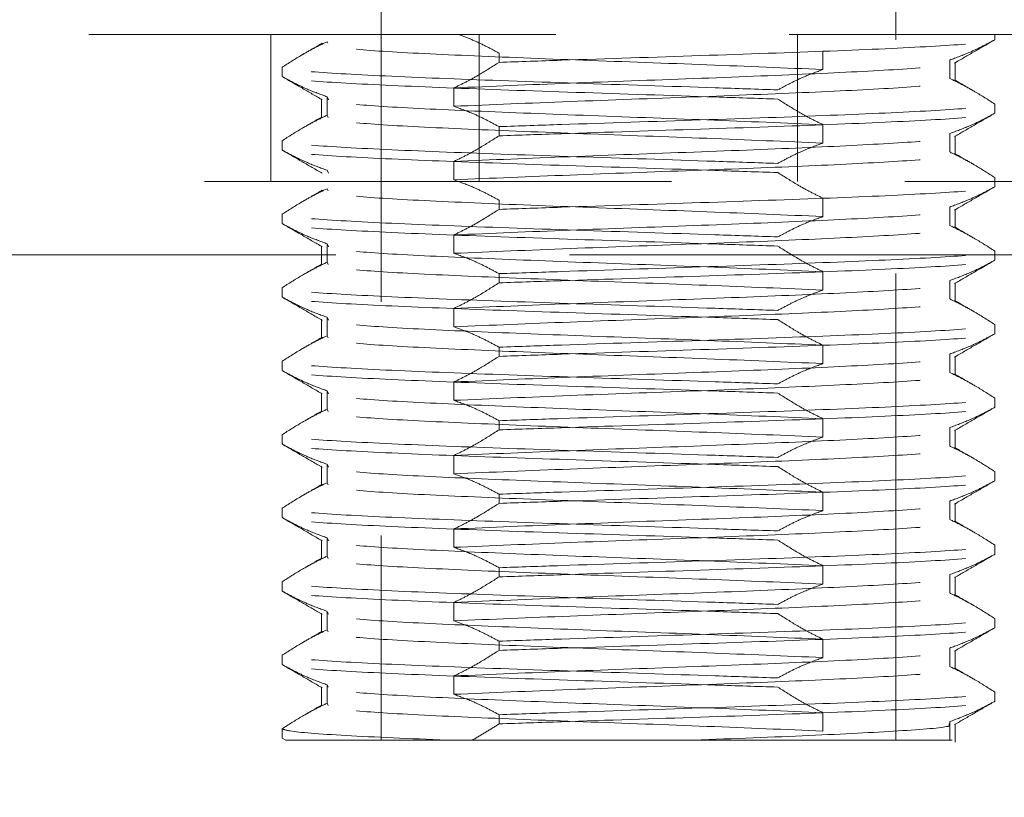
# Model space of a CAD drawing. Header units: millimetres. Extents: x 624 to 866, y 309 to 728.
# Tile 6 of 41: x 657.37 to 660.04, y 369.6 to 371.72. Entities that reach past the tile are written whole.
import ezdxf

# ---------------------------------------------------------------- set-up
doc = ezdxf.new("R2010")
doc.units = ezdxf.units.MM
doc.linetypes.add('HIDDEN', pattern=[1.905, 1.27, -0.635])

msp = doc.modelspace()

# ---------------------------------------------------------------- linework, layer by layer
at = {"color": 7, "linetype": 'HIDDEN', "lineweight": 18}
for p, q in [((659.7488, 369.7597), (659.7488, 373.6797)), ((657.6488, 373.5797), (657.6488, 371.6797)), ((658.3488, 372.2219), (658.3488, 369.7597)), ((655.6488, 371.6797), (662.4488, 371.6797)), ((658.0489, 371.2797), (658.0489, 371.6797)), ((658.6157, 371.2797), (658.6157, 371.6797)), ((659.482, 371.2797), (659.482, 371.6797)), ((660.0183, 371.6654), (660.0183, 371.6797)), ((658.2037, 371.6561), (658.2021, 371.6601)), ((658.6696, 371.6289), (658.6696, 371.6039)), ((659.5509, 371.5843), (659.5509, 371.6343)), ((659.8955, 371.6101), (659.8955, 371.5601)), ((659.9106, 371.554), (659.9106, 371.604)), ((658.0794, 371.5654), (658.0794, 371.5904)), ((658.5468, 371.4843), (658.5468, 371.5343)), ((658.1871, 371.504), (658.1871, 371.454)), ((658.2021, 371.5101), (658.2021, 371.4601)), ((658.2054, 371.5021), (658.2021, 371.5101)), ((660.0183, 371.4654), (660.0183, 371.4904)), ((658.2046, 371.4541), (658.2021, 371.4601)), ((658.6696, 371.4289), (658.6696, 371.4039)), ((659.5509, 371.3843), (659.5509, 371.4343)), ((658.0794, 371.3654), (658.0794, 371.3904)), ((659.8955, 371.4101), (659.8955, 371.3601)), ((659.9106, 371.354), (659.9106, 371.404)), ((658.5468, 371.2843), (658.5468, 371.3343)), ((658.2054, 371.3021), (658.2021, 371.3101)), ((662.9488, 371.2797), (655.1488, 371.2797)), ((660.0183, 371.2654), (660.0183, 371.2904)), ((658.2046, 371.2541), (658.2021, 371.2601)), ((658.6696, 371.2289), (658.6696, 371.2039)), ((659.5509, 371.1843), (659.5509, 371.2343)), ((659.8955, 371.2101), (659.8955, 371.1601)), ((659.9106, 371.154), (659.9106, 371.204)), ((658.0794, 371.1654), (658.0794, 371.1904)), ((658.5468, 371.0843), (658.5468, 371.1343)), ((658.1871, 371.104), (658.1871, 371.054)), ((658.2021, 371.1101), (658.2021, 371.0601)), ((658.2054, 371.1021), (658.2021, 371.1101)), ((660.0183, 371.0654), (660.0183, 371.0904)), ((655.0511, 371.0797), (663.0466, 371.0797)), ((658.2046, 371.0541), (658.2021, 371.0601)), ((658.6696, 371.0289), (658.6696, 371.0039)), ((659.5509, 370.9843), (659.5509, 371.0343)), ((659.8955, 371.0101), (659.8955, 370.9601)), ((658.0794, 370.9654), (658.0794, 370.9904)), ((659.9106, 370.954), (659.9106, 371.004)), ((658.5468, 370.8843), (658.5468, 370.9343)), ((658.1871, 370.904), (658.1871, 370.854)), ((658.2021, 370.9101), (658.2021, 370.8601)), ((658.2054, 370.9021), (658.2021, 370.9101)), ((660.0183, 370.8654), (660.0183, 370.8904)), ((658.2046, 370.8541), (658.2021, 370.8601)), ((658.6696, 370.8289), (658.6696, 370.8039)), ((659.5509, 370.7843), (659.5509, 370.8343)), ((659.8955, 370.8101), (659.8955, 370.7601)), ((659.9106, 370.754), (659.9106, 370.804)), ((658.0794, 370.7654), (658.0794, 370.7904)), ((658.5468, 370.6843), (658.5468, 370.7343)), ((658.1871, 370.704), (658.1871, 370.654)), ((658.2021, 370.7101), (658.2021, 370.6601)), ((658.2054, 370.7021), (658.2021, 370.7101)), ((660.0183, 370.6654), (660.0183, 370.6904)), ((658.2046, 370.6541), (658.2021, 370.6601)), ((659.5509, 370.5843), (659.5509, 370.6343)), ((658.6696, 370.6289), (658.6696, 370.6039)), ((659.8955, 370.6101), (659.8955, 370.5601)), ((658.0794, 370.5654), (658.0794, 370.5904)), ((659.9106, 370.554), (659.9106, 370.604)), ((658.5468, 370.4843), (658.5468, 370.5343)), ((658.1871, 370.504), (658.1871, 370.454)), ((658.2021, 370.5101), (658.2021, 370.4601)), ((658.2054, 370.5021), (658.2021, 370.5101)), ((660.0183, 370.4654), (660.0183, 370.4904)), ((658.2046, 370.4541), (658.2021, 370.4601)), ((658.6696, 370.4289), (658.6696, 370.4039)), ((659.5509, 370.3843), (659.5509, 370.4343)), ((659.8955, 370.4101), (659.8955, 370.3601)), ((659.9106, 370.354), (659.9106, 370.404)), ((658.0794, 370.3654), (658.0794, 370.3904)), ((658.5468, 370.2843), (658.5468, 370.3343)), ((658.1871, 370.304), (658.1871, 370.254)), ((658.2021, 370.3101), (658.2021, 370.2601)), ((658.2054, 370.3021), (658.2021, 370.3101)), ((660.0183, 370.2654), (660.0183, 370.2904)), ((658.2046, 370.2541), (658.2021, 370.2601)), ((659.5509, 370.1843), (659.5509, 370.2343)), ((658.6696, 370.2289), (658.6696, 370.2039)), ((659.8955, 370.2101), (659.8955, 370.1601)), ((658.0794, 370.1654), (658.0794, 370.1904)), ((659.9106, 370.154), (659.9106, 370.204)), ((658.5468, 370.0843), (658.5468, 370.1343)), ((658.1871, 370.104), (658.1871, 370.054)), ((658.2021, 370.1101), (658.2021, 370.0601)), ((658.2054, 370.1021), (658.2021, 370.1101)), ((660.0183, 370.0654), (660.0183, 370.0904)), ((658.2046, 370.0541), (658.2021, 370.0601)), ((658.6696, 370.0289), (658.6696, 370.0039)), ((659.5509, 369.9843), (659.5509, 370.0343)), ((659.8955, 370.0101), (659.8955, 369.9601)), ((659.9106, 369.954), (659.9106, 370.004)), ((658.0794, 369.9654), (658.0794, 369.9904)), ((658.5468, 369.8843), (658.5468, 369.9343)), ((658.1871, 369.904), (658.1871, 369.854)), ((658.2021, 369.9101), (658.2021, 369.8601)), ((658.2046, 369.9041), (658.2021, 369.9101)), ((660.0183, 369.8654), (660.0183, 369.8904)), ((658.2046, 369.8541), (658.2021, 369.8601)), ((659.5509, 369.7843), (659.5509, 369.8343)), ((658.6696, 369.8289), (658.6696, 369.8039)), ((659.8955, 369.8101), (659.8955, 369.7601)), ((659.9106, 369.754), (659.9106, 369.804)), ((658.0794, 369.7654), (658.0794, 369.7904)), ((658.0794, 369.7654), (658.0898, 369.7597)), ((658.0898, 369.7597), (658.5966, 369.7597)), ((658.1017, 369.7597), (658.0898, 369.7597)), ((659.8974, 369.7597), (659.8964, 369.7597))]:
    msp.add_line(p, q, dxfattribs=at)
msp.add_arc((659.0488, 340.2896), 34.6, 91.82185, 244.11542, dxfattribs=at)
for points, knots in [([(658.6696, 371.6289), (658.6581, 371.6351), (658.6343, 371.648), (658.5979, 371.6652), (658.5727, 371.6748), (658.5601, 371.6797)], [0, 0, 0, 0, 0.316463, 0.658022, 1, 1, 1, 1]), ([(658.2021, 371.6601), (658.1906, 371.6545), (658.1676, 371.6433), (658.1265, 371.6205), (658.0973, 371.6019), (658.0794, 371.5904)], [0, 0, 0, 0, 0.278221, 0.556433, 1, 1, 1, 1]), ([(658.1888, 371.656), (658.1707, 371.6456), (658.1525, 371.635), (658.1343, 371.6245), (658.1342, 371.6244)], [0, 0, 0, 0, 0.993128, 1, 1, 1, 1]), ([(658.6696, 371.6039), (658.7257, 371.6058), (658.9007, 371.6118), (659.223, 371.6222), (659.5844, 371.6347), (659.8634, 371.6472), (659.9965, 371.6576), (660.013, 371.6635), (660.0183, 371.6654)], [0, 0, 0, 0, 0.095434, 0.297717, 0.5, 0.702283, 0.904566, 1, 1, 1, 1]), ([(660.0183, 371.6654), (660.0069, 371.6593), (659.984, 371.6469), (659.9432, 371.6275), (659.9135, 371.6167), (659.8955, 371.6101)], [0, 0, 0, 0, 0.282643, 0.565293, 1, 1, 1, 1]), ([(659.9088, 371.6019), (659.9268, 371.6124), (659.963, 371.6333), (659.9991, 371.6542), (660.0172, 371.6646)], [0, 0, 0, 0, 0.4999641, 1, 1, 1, 1]), ([(659.5509, 371.5843), (659.4485, 371.5886), (659.2466, 371.5971), (658.8932, 371.6097), (658.575, 371.6222), (658.3182, 371.6347), (658.2443, 371.643), (658.2074, 371.6472)], [0, 0, 0, 0, 0.204733, 0.403549, 0.602366, 0.801183, 1, 1, 1, 1]), ([(658.5468, 371.5343), (658.6492, 371.5386), (658.8512, 371.5471), (659.2037, 371.5597), (659.5253, 371.5722), (659.7695, 371.5847), (659.904, 371.5953), (659.896, 371.6018), (659.8931, 371.6041)], [0, 0, 0, 0, 0.184472, 0.363613, 0.542755, 0.721896, 0.901038, 1, 1, 1, 1]), ([(658.5468, 371.5343), (658.5583, 371.5399), (658.5814, 371.551), (658.6224, 371.5739), (658.6516, 371.5925), (658.6696, 371.6039)], [0, 0, 0, 0, 0.278221, 0.556433, 1, 1, 1, 1]), ([(659.4281, 371.5289), (659.372, 371.5308), (659.1969, 371.5368), (658.8747, 371.5472), (658.5133, 371.5597), (658.2342, 371.5722), (658.1011, 371.5826), (658.0846, 371.5885), (658.0794, 371.5904)], [0, 0, 0, 0, 0.095434, 0.297717, 0.5, 0.702283, 0.904566, 1, 1, 1, 1]), ([(659.4281, 371.5289), (659.4395, 371.5351), (659.4624, 371.5475), (659.5033, 371.5669), (659.5329, 371.5777), (659.5509, 371.5843)], [0, 0, 0, 0, 0.282643, 0.565293, 1, 1, 1, 1]), ([(658.0794, 371.5654), (658.0908, 371.5593), (658.1137, 371.5469), (658.1545, 371.5275), (658.1842, 371.5167), (658.2021, 371.5101)], [0, 0, 0, 0, 0.282643, 0.565293, 1, 1, 1, 1]), ([(659.4281, 371.5039), (659.372, 371.5058), (659.1969, 371.5118), (658.8747, 371.5222), (658.5133, 371.5347), (658.2342, 371.5472), (658.1011, 371.5576), (658.0846, 371.5635), (658.0794, 371.5654)], [0, 0, 0, 0, 0.095434, 0.297717, 0.5, 0.702283, 0.904566, 1, 1, 1, 1]), ([(658.0805, 371.5646), (658.0985, 371.5542), (658.1347, 371.5333), (658.1708, 371.5124), (658.1889, 371.5019)], [0, 0, 0, 0, 0.500036, 1, 1, 1, 1]), ([(658.5468, 371.4843), (658.6492, 371.4886), (658.8512, 371.4971), (659.2038, 371.5097), (659.5251, 371.5222), (659.7705, 371.5347), (659.9091, 371.546), (659.8984, 371.5531), (659.8939, 371.5561)], [0, 0, 0, 0, 0.179296, 0.353411, 0.527526, 0.701641, 0.875756, 1, 1, 1, 1]), ([(659.8955, 371.5601), (659.9071, 371.5545), (659.9301, 371.5433), (659.9711, 371.5205), (660.0003, 371.5019), (660.0183, 371.4904)], [0, 0, 0, 0, 0.278221, 0.556433, 1, 1, 1, 1]), ([(659.9635, 371.5244), (659.9634, 371.5245), (659.9452, 371.535), (659.927, 371.5456), (659.9089, 371.556)], [0, 0, 0, 0, 0.006872, 1, 1, 1, 1]), ([(659.5509, 371.4343), (659.4485, 371.4386), (659.2466, 371.4471), (658.8932, 371.4597), (658.575, 371.4722), (658.3182, 371.4847), (658.2443, 371.493), (658.2074, 371.4972)], [0, 0, 0, 0, 0.204733, 0.403549, 0.602366, 0.801183, 1, 1, 1, 1]), ([(659.5509, 371.4343), (659.5394, 371.4399), (659.5163, 371.451), (659.4753, 371.4739), (659.4461, 371.4925), (659.4281, 371.5039)], [0, 0, 0, 0, 0.278221, 0.556433, 1, 1, 1, 1]), ([(658.6696, 371.4289), (658.6581, 371.4351), (658.6352, 371.4475), (658.5944, 371.4669), (658.5648, 371.4777), (658.5468, 371.4843)], [0, 0, 0, 0, 0.282643, 0.565293, 1, 1, 1, 1]), ([(658.6696, 371.4289), (658.7257, 371.4308), (658.9007, 371.4368), (659.223, 371.4472), (659.5844, 371.4597), (659.8634, 371.4722), (659.9965, 371.4826), (660.013, 371.4885), (660.0183, 371.4904)], [0, 0, 0, 0, 0.095434, 0.297717, 0.5, 0.702283, 0.904566, 1, 1, 1, 1]), ([(658.6696, 371.4039), (658.7257, 371.4058), (658.9007, 371.4118), (659.223, 371.4222), (659.5844, 371.4347), (659.8634, 371.4472), (659.9965, 371.4576), (660.013, 371.4635), (660.0183, 371.4654)], [0, 0, 0, 0, 0.095434, 0.297717, 0.5, 0.702283, 0.904566, 1, 1, 1, 1]), ([(660.0183, 371.4654), (660.0069, 371.4593), (659.984, 371.4469), (659.9432, 371.4275), (659.9135, 371.4167), (659.8955, 371.4101)], [0, 0, 0, 0, 0.282643, 0.565293, 1, 1, 1, 1]), ([(659.9088, 371.4019), (659.9268, 371.4124), (659.963, 371.4333), (659.9991, 371.4542), (660.0172, 371.4646)], [0, 0, 0, 0, 0.499964, 1, 1, 1, 1]), ([(658.2021, 371.4601), (658.1906, 371.4545), (658.1676, 371.4433), (658.1265, 371.4205), (658.0973, 371.4019), (658.0794, 371.3904)], [0, 0, 0, 0, 0.278221, 0.556433, 1, 1, 1, 1]), ([(658.1888, 371.456), (658.1707, 371.4456), (658.1525, 371.435), (658.1343, 371.4245), (658.1342, 371.4244)], [0, 0, 0, 0, 0.993128, 1, 1, 1, 1]), ([(659.5509, 371.3843), (659.4485, 371.3886), (659.2466, 371.3971), (658.8932, 371.4097), (658.575, 371.4222), (658.3182, 371.4347), (658.2443, 371.443), (658.2074, 371.4472)], [0, 0, 0, 0, 0.204733, 0.403549, 0.602366, 0.801183, 1, 1, 1, 1]), ([(659.4281, 371.3289), (659.372, 371.3308), (659.1969, 371.3368), (658.8747, 371.3472), (658.5133, 371.3597), (658.2342, 371.3722), (658.1011, 371.3826), (658.0846, 371.3885), (658.0794, 371.3904)], [0, 0, 0, 0, 0.095434, 0.297717, 0.5, 0.702283, 0.904566, 1, 1, 1, 1]), ([(658.5468, 371.3343), (658.6492, 371.3386), (658.8512, 371.3471), (659.2037, 371.3597), (659.5253, 371.3722), (659.7695, 371.3847), (659.904, 371.3953), (659.896, 371.4018), (659.8931, 371.4041)], [0, 0, 0, 0, 0.184472, 0.363613, 0.542755, 0.721896, 0.901038, 1, 1, 1, 1]), ([(658.5468, 371.3343), (658.5583, 371.3399), (658.5814, 371.351), (658.6224, 371.3739), (658.6516, 371.3925), (658.6696, 371.4039)], [0, 0, 0, 0, 0.278221, 0.556433, 1, 1, 1, 1]), ([(659.4281, 371.3289), (659.4395, 371.3351), (659.4624, 371.3475), (659.5033, 371.3669), (659.5329, 371.3777), (659.5509, 371.3843)], [0, 0, 0, 0, 0.2826427, 0.5652926, 1, 1, 1, 1]), ([(658.0794, 371.3654), (658.0908, 371.3593), (658.1137, 371.3469), (658.1545, 371.3275), (658.1842, 371.3167), (658.2021, 371.3101)], [0, 0, 0, 0, 0.282643, 0.565293, 1, 1, 1, 1]), ([(659.4281, 371.3039), (659.372, 371.3058), (659.1969, 371.3118), (658.8747, 371.3222), (658.5133, 371.3347), (658.2342, 371.3472), (658.1011, 371.3576), (658.0846, 371.3635), (658.0794, 371.3654)], [0, 0, 0, 0, 0.095434, 0.297717, 0.5, 0.702283, 0.904566, 1, 1, 1, 1]), ([(658.0805, 371.3646), (658.0985, 371.3542), (658.1347, 371.3333), (658.1708, 371.3124), (658.1889, 371.3019)], [0, 0, 0, 0, 0.500036, 1, 1, 1, 1]), ([(659.8955, 371.3601), (659.9071, 371.3545), (659.9301, 371.3433), (659.9711, 371.3205), (660.0003, 371.3019), (660.0183, 371.2904)], [0, 0, 0, 0, 0.278221, 0.556433, 1, 1, 1, 1]), ([(658.5468, 371.2843), (658.6492, 371.2886), (658.8512, 371.2971), (659.2038, 371.3097), (659.5251, 371.3222), (659.7705, 371.3347), (659.9091, 371.346), (659.8984, 371.3531), (659.8939, 371.3561)], [0, 0, 0, 0, 0.179296, 0.353411, 0.527526, 0.701641, 0.875756, 1, 1, 1, 1]), ([(659.9635, 371.3244), (659.9634, 371.3245), (659.9452, 371.335), (659.927, 371.3456), (659.9089, 371.356)], [0, 0, 0, 0, 0.006872, 1, 1, 1, 1]), ([(659.5509, 371.2343), (659.5394, 371.2399), (659.5163, 371.251), (659.4753, 371.2739), (659.4461, 371.2925), (659.4281, 371.3039)], [0, 0, 0, 0, 0.278221, 0.556433, 1, 1, 1, 1]), ([(658.6696, 371.2289), (658.6581, 371.2351), (658.6352, 371.2475), (658.5944, 371.2669), (658.5648, 371.2777), (658.5468, 371.2843)], [0, 0, 0, 0, 0.282643, 0.565293, 1, 1, 1, 1]), ([(658.2021, 371.2601), (658.1906, 371.2545), (658.1676, 371.2433), (658.1265, 371.2205), (658.0973, 371.2019), (658.0794, 371.1904)], [0, 0, 0, 0, 0.278221, 0.556433, 1, 1, 1, 1]), ([(658.1888, 371.256), (658.1707, 371.2456), (658.1525, 371.235), (658.1343, 371.2245), (658.1342, 371.2244)], [0, 0, 0, 0, 0.993128, 1, 1, 1, 1]), ([(658.6696, 371.2039), (658.7257, 371.2058), (658.9007, 371.2118), (659.223, 371.2222), (659.5844, 371.2347), (659.8634, 371.2472), (659.9965, 371.2576), (660.013, 371.2635), (660.0183, 371.2654)], [0, 0, 0, 0, 0.095434, 0.297717, 0.5, 0.702283, 0.904566, 1, 1, 1, 1]), ([(660.0183, 371.2654), (660.0069, 371.2593), (659.984, 371.2469), (659.9432, 371.2275), (659.9135, 371.2167), (659.8955, 371.2101)], [0, 0, 0, 0, 0.282643, 0.565293, 1, 1, 1, 1]), ([(659.9088, 371.2019), (659.9268, 371.2124), (659.963, 371.2333), (659.9991, 371.2542), (660.0172, 371.2646)], [0, 0, 0, 0, 0.499964, 1, 1, 1, 1]), ([(659.5509, 371.1843), (659.4485, 371.1886), (659.2466, 371.1971), (658.8932, 371.2097), (658.575, 371.2222), (658.3182, 371.2347), (658.2443, 371.243), (658.2074, 371.2472)], [0, 0, 0, 0, 0.204733, 0.403549, 0.602366, 0.801183, 1, 1, 1, 1]), ([(658.5468, 371.1343), (658.6492, 371.1386), (658.8512, 371.1471), (659.2037, 371.1597), (659.5253, 371.1722), (659.7695, 371.1847), (659.904, 371.1953), (659.896, 371.2018), (659.8931, 371.2041)], [0, 0, 0, 0, 0.184472, 0.363613, 0.542755, 0.721896, 0.901038, 1, 1, 1, 1]), ([(658.5468, 371.1343), (658.5583, 371.1399), (658.5814, 371.151), (658.6224, 371.1739), (658.6516, 371.1925), (658.6696, 371.2039)], [0, 0, 0, 0, 0.278221, 0.556433, 1, 1, 1, 1]), ([(659.4281, 371.1289), (659.372, 371.1308), (659.1969, 371.1368), (658.8747, 371.1472), (658.5133, 371.1597), (658.2342, 371.1722), (658.1011, 371.1826), (658.0846, 371.1885), (658.0794, 371.1904)], [0, 0, 0, 0, 0.095434, 0.297717, 0.5, 0.702283, 0.904566, 1, 1, 1, 1]), ([(659.4281, 371.1289), (659.4395, 371.1351), (659.4624, 371.1475), (659.5033, 371.1669), (659.5329, 371.1777), (659.5509, 371.1843)], [0, 0, 0, 0, 0.2826427, 0.5652926, 1, 1, 1, 1]), ([(658.0794, 371.1654), (658.0908, 371.1593), (658.1137, 371.1469), (658.1545, 371.1275), (658.1842, 371.1167), (658.2021, 371.1101)], [0, 0, 0, 0, 0.282643, 0.565293, 1, 1, 1, 1]), ([(659.4281, 371.1039), (659.372, 371.1058), (659.1969, 371.1118), (658.8747, 371.1222), (658.5133, 371.1347), (658.2342, 371.1472), (658.1011, 371.1576), (658.0846, 371.1635), (658.0794, 371.1654)], [0, 0, 0, 0, 0.095434, 0.297717, 0.5, 0.702283, 0.904566, 1, 1, 1, 1]), ([(658.0805, 371.1646), (658.0985, 371.1542), (658.1347, 371.1333), (658.1708, 371.1124), (658.1889, 371.1019)], [0, 0, 0, 0, 0.500036, 1, 1, 1, 1]), ([(658.5468, 371.0843), (658.6492, 371.0886), (658.8512, 371.0971), (659.2038, 371.1097), (659.5251, 371.1222), (659.7705, 371.1347), (659.9091, 371.146), (659.8984, 371.1531), (659.8939, 371.1561)], [0, 0, 0, 0, 0.179296, 0.353411, 0.527526, 0.701641, 0.875756, 1, 1, 1, 1]), ([(659.8955, 371.1601), (659.9071, 371.1545), (659.9301, 371.1433), (659.9711, 371.1205), (660.0003, 371.1019), (660.0183, 371.0904)], [0, 0, 0, 0, 0.278221, 0.556433, 1, 1, 1, 1]), ([(659.9635, 371.1244), (659.9634, 371.1245), (659.9452, 371.135), (659.927, 371.1456), (659.9089, 371.156)], [0, 0, 0, 0, 0.006872, 1, 1, 1, 1]), ([(659.5509, 371.0343), (659.4485, 371.0386), (659.2466, 371.0471), (658.8932, 371.0597), (658.575, 371.0722), (658.3182, 371.0847), (658.2443, 371.093), (658.2074, 371.0972)], [0, 0, 0, 0, 0.204733, 0.403549, 0.602366, 0.801183, 1, 1, 1, 1]), ([(658.6696, 371.0289), (658.7257, 371.0308), (658.9007, 371.0368), (659.223, 371.0472), (659.5844, 371.0597), (659.8634, 371.0722), (659.9965, 371.0826), (660.013, 371.0885), (660.0183, 371.0904)], [0, 0, 0, 0, 0.095434, 0.297717, 0.5, 0.702283, 0.904566, 1, 1, 1, 1]), ([(659.5509, 371.0343), (659.5394, 371.0399), (659.5163, 371.051), (659.4753, 371.0739), (659.4461, 371.0925), (659.4281, 371.1039)], [0, 0, 0, 0, 0.2782208, 0.5564334, 1, 1, 1, 1]), ([(658.6696, 371.0289), (658.6581, 371.0351), (658.6352, 371.0475), (658.5944, 371.0669), (658.5648, 371.0777), (658.5468, 371.0843)], [0, 0, 0, 0, 0.282643, 0.565293, 1, 1, 1, 1]), ([(658.6696, 371.0039), (658.7257, 371.0058), (658.9007, 371.0118), (659.223, 371.0222), (659.5844, 371.0347), (659.8634, 371.0472), (659.9965, 371.0576), (660.013, 371.0635), (660.0183, 371.0654)], [0, 0, 0, 0, 0.095434, 0.297717, 0.5, 0.702283, 0.904566, 1, 1, 1, 1]), ([(660.0183, 371.0654), (660.0069, 371.0593), (659.984, 371.0469), (659.9432, 371.0275), (659.9135, 371.0167), (659.8955, 371.0101)], [0, 0, 0, 0, 0.282643, 0.565293, 1, 1, 1, 1]), ([(659.9088, 371.0019), (659.9268, 371.0124), (659.963, 371.0333), (659.9991, 371.0542), (660.0172, 371.0646)], [0, 0, 0, 0, 0.499964, 1, 1, 1, 1]), ([(658.2021, 371.0601), (658.1906, 371.0545), (658.1676, 371.0433), (658.1265, 371.0205), (658.0973, 371.0019), (658.0794, 370.9904)], [0, 0, 0, 0, 0.278221, 0.556433, 1, 1, 1, 1]), ([(658.1888, 371.056), (658.1707, 371.0456), (658.1525, 371.035), (658.1343, 371.0245), (658.1342, 371.0244)], [0, 0, 0, 0, 0.993128, 1, 1, 1, 1]), ([(659.5509, 370.9843), (659.4485, 370.9886), (659.2466, 370.9971), (658.8932, 371.0097), (658.575, 371.0222), (658.3182, 371.0347), (658.2443, 371.043), (658.2074, 371.0472)], [0, 0, 0, 0, 0.204733, 0.403549, 0.602366, 0.801183, 1, 1, 1, 1]), ([(659.4281, 370.9289), (659.372, 370.9308), (659.1969, 370.9368), (658.8747, 370.9472), (658.5133, 370.9597), (658.2342, 370.9722), (658.1011, 370.9826), (658.0846, 370.9885), (658.0794, 370.9904)], [0, 0, 0, 0, 0.095434, 0.297717, 0.5, 0.702283, 0.904566, 1, 1, 1, 1]), ([(658.5468, 370.9343), (658.6492, 370.9386), (658.8512, 370.9471), (659.2037, 370.9597), (659.5253, 370.9722), (659.7695, 370.9847), (659.904, 370.9953), (659.896, 371.0018), (659.8931, 371.0041)], [0, 0, 0, 0, 0.184472, 0.363613, 0.542755, 0.721896, 0.901038, 1, 1, 1, 1]), ([(658.5468, 370.9343), (658.5583, 370.9399), (658.5814, 370.951), (658.6224, 370.9739), (658.6516, 370.9925), (658.6696, 371.0039)], [0, 0, 0, 0, 0.278221, 0.556433, 1, 1, 1, 1]), ([(659.4281, 370.9289), (659.4395, 370.9351), (659.4624, 370.9475), (659.5033, 370.9669), (659.5329, 370.9777), (659.5509, 370.9843)], [0, 0, 0, 0, 0.282643, 0.565293, 1, 1, 1, 1]), ([(658.0794, 370.9654), (658.0908, 370.9593), (658.1137, 370.9469), (658.1545, 370.9275), (658.1842, 370.9167), (658.2021, 370.9101)], [0, 0, 0, 0, 0.282643, 0.565293, 1, 1, 1, 1]), ([(659.4281, 370.9039), (659.372, 370.9058), (659.1969, 370.9118), (658.8747, 370.9222), (658.5133, 370.9347), (658.2342, 370.9472), (658.1011, 370.9576), (658.0846, 370.9635), (658.0794, 370.9654)], [0, 0, 0, 0, 0.095434, 0.297717, 0.5, 0.702283, 0.904566, 1, 1, 1, 1]), ([(658.0805, 370.9646), (658.0985, 370.9542), (658.1347, 370.9333), (658.1708, 370.9124), (658.1889, 370.9019)], [0, 0, 0, 0, 0.500036, 1, 1, 1, 1]), ([(658.5468, 370.8843), (658.6492, 370.8886), (658.8512, 370.8971), (659.2038, 370.9097), (659.5251, 370.9222), (659.7705, 370.9347), (659.9091, 370.946), (659.8984, 370.9531), (659.8939, 370.9561)], [0, 0, 0, 0, 0.179296, 0.353411, 0.527526, 0.701641, 0.875756, 1, 1, 1, 1]), ([(659.8955, 370.9601), (659.9071, 370.9545), (659.9301, 370.9433), (659.9711, 370.9205), (660.0003, 370.9019), (660.0183, 370.8904)], [0, 0, 0, 0, 0.278221, 0.556433, 1, 1, 1, 1]), ([(659.9635, 370.9244), (659.9634, 370.9245), (659.9452, 370.935), (659.927, 370.9456), (659.9089, 370.956)], [0, 0, 0, 0, 0.006872, 1, 1, 1, 1]), ([(659.5509, 370.8343), (659.5394, 370.8399), (659.5163, 370.851), (659.4753, 370.8739), (659.4461, 370.8925), (659.4281, 370.9039)], [0, 0, 0, 0, 0.278221, 0.556433, 1, 1, 1, 1]), ([(659.5509, 370.8343), (659.4485, 370.8386), (659.2466, 370.8471), (658.8932, 370.8597), (658.575, 370.8722), (658.3182, 370.8847), (658.2443, 370.893), (658.2074, 370.8972)], [0, 0, 0, 0, 0.204733, 0.403549, 0.602366, 0.801183, 1, 1, 1, 1]), ([(658.6696, 370.8289), (658.6581, 370.8351), (658.6352, 370.8475), (658.5944, 370.8669), (658.5648, 370.8777), (658.5468, 370.8843)], [0, 0, 0, 0, 0.282643, 0.565293, 1, 1, 1, 1]), ([(658.6696, 370.8289), (658.7257, 370.8308), (658.9007, 370.8368), (659.223, 370.8472), (659.5844, 370.8597), (659.8634, 370.8722), (659.9965, 370.8826), (660.013, 370.8885), (660.0183, 370.8904)], [0, 0, 0, 0, 0.095434, 0.297717, 0.5, 0.702283, 0.904566, 1, 1, 1, 1]), ([(658.2021, 370.8601), (658.1906, 370.8545), (658.1676, 370.8433), (658.1265, 370.8205), (658.0973, 370.8019), (658.0794, 370.7904)], [0, 0, 0, 0, 0.278221, 0.556433, 1, 1, 1, 1]), ([(658.1888, 370.856), (658.1707, 370.8456), (658.1525, 370.835), (658.1343, 370.8245), (658.1342, 370.8244)], [0, 0, 0, 0, 0.993128, 1, 1, 1, 1]), ([(658.6696, 370.8039), (658.7257, 370.8058), (658.9007, 370.8118), (659.223, 370.8222), (659.5844, 370.8347), (659.8634, 370.8472), (659.9965, 370.8576), (660.013, 370.8635), (660.0183, 370.8654)], [0, 0, 0, 0, 0.095434, 0.297717, 0.5, 0.702283, 0.904566, 1, 1, 1, 1]), ([(660.0183, 370.8654), (660.0069, 370.8593), (659.984, 370.8469), (659.9432, 370.8275), (659.9135, 370.8167), (659.8955, 370.8101)], [0, 0, 0, 0, 0.282643, 0.565293, 1, 1, 1, 1]), ([(659.9088, 370.8019), (659.9268, 370.8124), (659.963, 370.8333), (659.9991, 370.8542), (660.0172, 370.8646)], [0, 0, 0, 0, 0.499964, 1, 1, 1, 1]), ([(659.5509, 370.7843), (659.4485, 370.7886), (659.2466, 370.7971), (658.8932, 370.8097), (658.575, 370.8222), (658.3182, 370.8347), (658.2443, 370.843), (658.2074, 370.8472)], [0, 0, 0, 0, 0.204733, 0.403549, 0.602366, 0.801183, 1, 1, 1, 1]), ([(658.5468, 370.7343), (658.6492, 370.7386), (658.8512, 370.7471), (659.2037, 370.7597), (659.5253, 370.7722), (659.7695, 370.7847), (659.904, 370.7953), (659.896, 370.8018), (659.8931, 370.8041)], [0, 0, 0, 0, 0.1844717, 0.3636132, 0.5427547, 0.7218962, 0.9010376, 1, 1, 1, 1]), ([(658.5468, 370.7343), (658.5583, 370.7399), (658.5814, 370.751), (658.6224, 370.7739), (658.6516, 370.7925), (658.6696, 370.8039)], [0, 0, 0, 0, 0.278221, 0.556433, 1, 1, 1, 1]), ([(659.4281, 370.7289), (659.372, 370.7308), (659.1969, 370.7368), (658.8747, 370.7472), (658.5133, 370.7597), (658.2342, 370.7722), (658.1011, 370.7826), (658.0846, 370.7885), (658.0794, 370.7904)], [0, 0, 0, 0, 0.095434, 0.297717, 0.5, 0.702283, 0.904566, 1, 1, 1, 1]), ([(659.4281, 370.7289), (659.4395, 370.7351), (659.4624, 370.7475), (659.5033, 370.7669), (659.5329, 370.7777), (659.5509, 370.7843)], [0, 0, 0, 0, 0.282643, 0.565293, 1, 1, 1, 1]), ([(658.0794, 370.7654), (658.0908, 370.7593), (658.1137, 370.7469), (658.1545, 370.7275), (658.1842, 370.7167), (658.2021, 370.7101)], [0, 0, 0, 0, 0.282643, 0.565293, 1, 1, 1, 1]), ([(659.4281, 370.7039), (659.372, 370.7058), (659.1969, 370.7118), (658.8747, 370.7222), (658.5133, 370.7347), (658.2342, 370.7472), (658.1011, 370.7576), (658.0846, 370.7635), (658.0794, 370.7654)], [0, 0, 0, 0, 0.095434, 0.297717, 0.5, 0.702283, 0.904566, 1, 1, 1, 1]), ([(658.0805, 370.7646), (658.0985, 370.7542), (658.1347, 370.7333), (658.1708, 370.7124), (658.1889, 370.7019)], [0, 0, 0, 0, 0.5000359, 1, 1, 1, 1]), ([(658.5468, 370.6843), (658.6492, 370.6886), (658.8512, 370.6971), (659.2037, 370.7097), (659.5253, 370.7222), (659.7695, 370.7347), (659.904, 370.7453), (659.896, 370.7518), (659.8931, 370.7541)], [0, 0, 0, 0, 0.184426, 0.363522, 0.542619, 0.721716, 0.900812, 1, 1, 1, 1]), ([(659.8955, 370.7601), (659.9071, 370.7545), (659.9301, 370.7433), (659.9711, 370.7205), (660.0003, 370.7019), (660.0183, 370.6904)], [0, 0, 0, 0, 0.278221, 0.556433, 1, 1, 1, 1]), ([(659.9635, 370.7244), (659.9634, 370.7245), (659.9452, 370.735), (659.927, 370.7456), (659.9089, 370.756)], [0, 0, 0, 0, 0.006872, 1, 1, 1, 1]), ([(659.5509, 370.6343), (659.4485, 370.6386), (659.2466, 370.6471), (658.8932, 370.6597), (658.575, 370.6722), (658.3182, 370.6847), (658.2443, 370.693), (658.2074, 370.6972)], [0, 0, 0, 0, 0.204733, 0.403549, 0.602366, 0.801183, 1, 1, 1, 1]), ([(658.6696, 370.6289), (658.7257, 370.6308), (658.9007, 370.6368), (659.223, 370.6472), (659.5844, 370.6597), (659.8634, 370.6722), (659.9965, 370.6826), (660.013, 370.6885), (660.0183, 370.6904)], [0, 0, 0, 0, 0.095434, 0.297717, 0.5, 0.702283, 0.904566, 1, 1, 1, 1]), ([(659.5509, 370.6343), (659.5394, 370.6399), (659.5163, 370.651), (659.4753, 370.6739), (659.4461, 370.6925), (659.4281, 370.7039)], [0, 0, 0, 0, 0.278221, 0.556433, 1, 1, 1, 1]), ([(658.6696, 370.6289), (658.6581, 370.6351), (658.6352, 370.6475), (658.5944, 370.6669), (658.5648, 370.6777), (658.5468, 370.6843)], [0, 0, 0, 0, 0.282643, 0.565293, 1, 1, 1, 1]), ([(658.6696, 370.6039), (658.7257, 370.6058), (658.9007, 370.6118), (659.223, 370.6222), (659.5844, 370.6347), (659.8634, 370.6472), (659.9965, 370.6576), (660.013, 370.6635), (660.0183, 370.6654)], [0, 0, 0, 0, 0.095434, 0.297717, 0.5, 0.702283, 0.904566, 1, 1, 1, 1]), ([(660.0183, 370.6654), (660.0069, 370.6593), (659.984, 370.6469), (659.9432, 370.6275), (659.9135, 370.6167), (659.8955, 370.6101)], [0, 0, 0, 0, 0.282643, 0.565293, 1, 1, 1, 1]), ([(659.9088, 370.6019), (659.9268, 370.6124), (659.963, 370.6333), (659.9991, 370.6542), (660.0172, 370.6646)], [0, 0, 0, 0, 0.499964, 1, 1, 1, 1]), ([(658.2021, 370.6601), (658.1906, 370.6545), (658.1676, 370.6433), (658.1265, 370.6205), (658.0973, 370.6019), (658.0794, 370.5904)], [0, 0, 0, 0, 0.278221, 0.556433, 1, 1, 1, 1]), ([(658.1888, 370.656), (658.1707, 370.6456), (658.1525, 370.635), (658.1343, 370.6245), (658.1342, 370.6244)], [0, 0, 0, 0, 0.993128, 1, 1, 1, 1]), ([(659.5509, 370.5843), (659.4485, 370.5886), (659.2466, 370.5971), (658.8932, 370.6097), (658.575, 370.6222), (658.3182, 370.6347), (658.2443, 370.643), (658.2074, 370.6472)], [0, 0, 0, 0, 0.204733, 0.403549, 0.602366, 0.801183, 1, 1, 1, 1]), ([(659.4281, 370.5289), (659.372, 370.5308), (659.1969, 370.5368), (658.8747, 370.5472), (658.5133, 370.5597), (658.2342, 370.5722), (658.1011, 370.5826), (658.0846, 370.5885), (658.0794, 370.5904)], [0, 0, 0, 0, 0.095434, 0.297717, 0.5, 0.702283, 0.904566, 1, 1, 1, 1]), ([(658.5468, 370.5343), (658.6492, 370.5386), (658.8512, 370.5471), (659.2037, 370.5597), (659.5253, 370.5722), (659.7695, 370.5847), (659.904, 370.5953), (659.896, 370.6018), (659.8931, 370.6041)], [0, 0, 0, 0, 0.184472, 0.363613, 0.542755, 0.721896, 0.901038, 1, 1, 1, 1]), ([(658.5468, 370.5343), (658.5583, 370.5399), (658.5814, 370.551), (658.6224, 370.5739), (658.6516, 370.5925), (658.6696, 370.6039)], [0, 0, 0, 0, 0.278221, 0.556433, 1, 1, 1, 1]), ([(659.4281, 370.5289), (659.4395, 370.5351), (659.4624, 370.5475), (659.5033, 370.5669), (659.5329, 370.5777), (659.5509, 370.5843)], [0, 0, 0, 0, 0.282643, 0.565293, 1, 1, 1, 1]), ([(658.0794, 370.5654), (658.0908, 370.5593), (658.1137, 370.5469), (658.1545, 370.5275), (658.1842, 370.5167), (658.2021, 370.5101)], [0, 0, 0, 0, 0.282643, 0.565293, 1, 1, 1, 1]), ([(659.4281, 370.5039), (659.372, 370.5058), (659.1969, 370.5118), (658.8747, 370.5222), (658.5133, 370.5347), (658.2342, 370.5472), (658.1011, 370.5576), (658.0846, 370.5635), (658.0794, 370.5654)], [0, 0, 0, 0, 0.0954343, 0.2977172, 0.5, 0.7022828, 0.9045657, 1, 1, 1, 1]), ([(658.0805, 370.5646), (658.0985, 370.5542), (658.1347, 370.5333), (658.1708, 370.5124), (658.1889, 370.5019)], [0, 0, 0, 0, 0.500036, 1, 1, 1, 1]), ([(658.5468, 370.4843), (658.6492, 370.4886), (658.8512, 370.4971), (659.2037, 370.5097), (659.5253, 370.5222), (659.7695, 370.5347), (659.904, 370.5453), (659.896, 370.5518), (659.8931, 370.5541)], [0, 0, 0, 0, 0.184426, 0.363522, 0.542619, 0.721716, 0.900812, 1, 1, 1, 1]), ([(659.8955, 370.5601), (659.9071, 370.5545), (659.9301, 370.5433), (659.9711, 370.5205), (660.0003, 370.5019), (660.0183, 370.4904)], [0, 0, 0, 0, 0.2782208, 0.5564334, 1, 1, 1, 1]), ([(659.9635, 370.5244), (659.9634, 370.5245), (659.9452, 370.535), (659.927, 370.5456), (659.9089, 370.556)], [0, 0, 0, 0, 0.006872, 1, 1, 1, 1]), ([(659.5509, 370.4343), (659.5394, 370.4399), (659.5163, 370.451), (659.4753, 370.4739), (659.4461, 370.4925), (659.4281, 370.5039)], [0, 0, 0, 0, 0.2782208, 0.5564334, 1, 1, 1, 1]), ([(659.5509, 370.4343), (659.4485, 370.4386), (659.2466, 370.4471), (658.8932, 370.4597), (658.575, 370.4722), (658.3182, 370.4847), (658.2443, 370.493), (658.2074, 370.4972)], [0, 0, 0, 0, 0.204733, 0.403549, 0.602366, 0.801183, 1, 1, 1, 1]), ([(658.6696, 370.4289), (658.6581, 370.4351), (658.6352, 370.4475), (658.5944, 370.4669), (658.5648, 370.4777), (658.5468, 370.4843)], [0, 0, 0, 0, 0.282643, 0.565293, 1, 1, 1, 1]), ([(658.6696, 370.4289), (658.7257, 370.4308), (658.9007, 370.4368), (659.223, 370.4472), (659.5844, 370.4597), (659.8634, 370.4722), (659.9965, 370.4826), (660.013, 370.4885), (660.0183, 370.4904)], [0, 0, 0, 0, 0.095434, 0.297717, 0.5, 0.702283, 0.904566, 1, 1, 1, 1]), ([(658.2021, 370.4601), (658.1906, 370.4545), (658.1676, 370.4433), (658.1265, 370.4205), (658.0973, 370.4019), (658.0794, 370.3904)], [0, 0, 0, 0, 0.278221, 0.556433, 1, 1, 1, 1]), ([(658.1888, 370.456), (658.1707, 370.4456), (658.1525, 370.435), (658.1343, 370.4245), (658.1342, 370.4244)], [0, 0, 0, 0, 0.993128, 1, 1, 1, 1]), ([(659.5509, 370.3843), (659.4485, 370.3886), (659.2466, 370.3971), (658.8932, 370.4097), (658.575, 370.4222), (658.3182, 370.4347), (658.2443, 370.443), (658.2074, 370.4472)], [0, 0, 0, 0, 0.204733, 0.403549, 0.602366, 0.801183, 1, 1, 1, 1]), ([(658.6696, 370.4039), (658.7257, 370.4058), (658.9007, 370.4118), (659.223, 370.4222), (659.5844, 370.4347), (659.8634, 370.4472), (659.9965, 370.4576), (660.013, 370.4635), (660.0183, 370.4654)], [0, 0, 0, 0, 0.095434, 0.297717, 0.5, 0.702283, 0.904566, 1, 1, 1, 1]), ([(660.0183, 370.4654), (660.0069, 370.4593), (659.984, 370.4469), (659.9432, 370.4275), (659.9135, 370.4167), (659.8955, 370.4101)], [0, 0, 0, 0, 0.282643, 0.565293, 1, 1, 1, 1]), ([(659.9088, 370.4019), (659.9268, 370.4124), (659.963, 370.4333), (659.9991, 370.4542), (660.0172, 370.4646)], [0, 0, 0, 0, 0.499964, 1, 1, 1, 1]), ([(658.5468, 370.3343), (658.6492, 370.3386), (658.8512, 370.3471), (659.2037, 370.3597), (659.5253, 370.3722), (659.7695, 370.3847), (659.904, 370.3953), (659.896, 370.4018), (659.8931, 370.4041)], [0, 0, 0, 0, 0.184472, 0.363613, 0.542755, 0.721896, 0.901038, 1, 1, 1, 1]), ([(658.5468, 370.3343), (658.5583, 370.3399), (658.5814, 370.351), (658.6224, 370.3739), (658.6516, 370.3925), (658.6696, 370.4039)], [0, 0, 0, 0, 0.278221, 0.556433, 1, 1, 1, 1]), ([(659.4281, 370.3289), (659.372, 370.3308), (659.1969, 370.3368), (658.8747, 370.3472), (658.5133, 370.3597), (658.2342, 370.3722), (658.1011, 370.3826), (658.0846, 370.3885), (658.0794, 370.3904)], [0, 0, 0, 0, 0.0954343, 0.2977172, 0.5, 0.7022828, 0.9045657, 1, 1, 1, 1]), ([(659.4281, 370.3289), (659.4395, 370.3351), (659.4624, 370.3475), (659.5033, 370.3669), (659.5329, 370.3777), (659.5509, 370.3843)], [0, 0, 0, 0, 0.282643, 0.565293, 1, 1, 1, 1]), ([(658.0794, 370.3654), (658.0908, 370.3593), (658.1137, 370.3469), (658.1545, 370.3275), (658.1842, 370.3167), (658.2021, 370.3101)], [0, 0, 0, 0, 0.282643, 0.565293, 1, 1, 1, 1]), ([(659.4281, 370.3039), (659.372, 370.3058), (659.1969, 370.3118), (658.8747, 370.3222), (658.5133, 370.3347), (658.2342, 370.3472), (658.1011, 370.3576), (658.0846, 370.3635), (658.0794, 370.3654)], [0, 0, 0, 0, 0.095434, 0.297717, 0.5, 0.702283, 0.904566, 1, 1, 1, 1]), ([(658.0805, 370.3646), (658.0985, 370.3542), (658.1347, 370.3333), (658.1708, 370.3124), (658.1889, 370.3019)], [0, 0, 0, 0, 0.500036, 1, 1, 1, 1]), ([(658.5468, 370.2843), (658.6492, 370.2886), (658.8512, 370.2971), (659.2037, 370.3097), (659.5253, 370.3222), (659.7695, 370.3347), (659.904, 370.3453), (659.896, 370.3518), (659.8931, 370.3541)], [0, 0, 0, 0, 0.184426, 0.363522, 0.542619, 0.721716, 0.900812, 1, 1, 1, 1]), ([(659.8955, 370.3601), (659.9071, 370.3545), (659.9301, 370.3433), (659.9711, 370.3205), (660.0003, 370.3019), (660.0183, 370.2904)], [0, 0, 0, 0, 0.278221, 0.556433, 1, 1, 1, 1]), ([(659.9635, 370.3244), (659.9634, 370.3245), (659.9452, 370.335), (659.927, 370.3456), (659.9089, 370.356)], [0, 0, 0, 0, 0.006872, 1, 1, 1, 1]), ([(659.5509, 370.2343), (659.4485, 370.2386), (659.2466, 370.2471), (658.8932, 370.2597), (658.575, 370.2722), (658.3182, 370.2847), (658.2443, 370.293), (658.2074, 370.2972)], [0, 0, 0, 0, 0.204733, 0.403549, 0.602366, 0.801183, 1, 1, 1, 1]), ([(658.6696, 370.2289), (658.7257, 370.2308), (658.9007, 370.2368), (659.223, 370.2472), (659.5844, 370.2597), (659.8634, 370.2722), (659.9965, 370.2826), (660.013, 370.2885), (660.0183, 370.2904)], [0, 0, 0, 0, 0.095434, 0.297717, 0.5, 0.702283, 0.904566, 1, 1, 1, 1]), ([(659.5509, 370.2343), (659.5394, 370.2399), (659.5163, 370.251), (659.4753, 370.2739), (659.4461, 370.2925), (659.4281, 370.3039)], [0, 0, 0, 0, 0.278221, 0.556433, 1, 1, 1, 1]), ([(658.2021, 370.2601), (658.1906, 370.2545), (658.1676, 370.2433), (658.1265, 370.2205), (658.0973, 370.2019), (658.0794, 370.1904)], [0, 0, 0, 0, 0.278221, 0.556433, 1, 1, 1, 1]), ([(658.6696, 370.2289), (658.6581, 370.2351), (658.6352, 370.2475), (658.5944, 370.2669), (658.5648, 370.2777), (658.5468, 370.2843)], [0, 0, 0, 0, 0.282643, 0.565293, 1, 1, 1, 1]), ([(658.6696, 370.2039), (658.7257, 370.2058), (658.9007, 370.2118), (659.223, 370.2222), (659.5844, 370.2347), (659.8634, 370.2472), (659.9965, 370.2576), (660.013, 370.2635), (660.0183, 370.2654)], [0, 0, 0, 0, 0.095434, 0.297717, 0.5, 0.702283, 0.904566, 1, 1, 1, 1]), ([(660.0183, 370.2654), (660.0069, 370.2593), (659.984, 370.2469), (659.9432, 370.2275), (659.9135, 370.2167), (659.8955, 370.2101)], [0, 0, 0, 0, 0.282643, 0.565293, 1, 1, 1, 1]), ([(659.9088, 370.2019), (659.9268, 370.2124), (659.963, 370.2333), (659.9991, 370.2542), (660.0172, 370.2646)], [0, 0, 0, 0, 0.499964, 1, 1, 1, 1]), ([(658.1888, 370.256), (658.1707, 370.2456), (658.1525, 370.235), (658.1343, 370.2245), (658.1342, 370.2244)], [0, 0, 0, 0, 0.9931284, 1, 1, 1, 1]), ([(659.5509, 370.1843), (659.4485, 370.1886), (659.2466, 370.1971), (658.8932, 370.2097), (658.575, 370.2222), (658.3182, 370.2347), (658.2443, 370.243), (658.2074, 370.2472)], [0, 0, 0, 0, 0.204733, 0.403549, 0.602366, 0.801183, 1, 1, 1, 1]), ([(659.4281, 370.1289), (659.372, 370.1308), (659.1969, 370.1368), (658.8747, 370.1472), (658.5133, 370.1597), (658.2342, 370.1722), (658.1011, 370.1826), (658.0846, 370.1885), (658.0794, 370.1904)], [0, 0, 0, 0, 0.095434, 0.297717, 0.5, 0.702283, 0.904566, 1, 1, 1, 1]), ([(658.5468, 370.1343), (658.6492, 370.1386), (658.8512, 370.1471), (659.2037, 370.1597), (659.5253, 370.1722), (659.7695, 370.1847), (659.904, 370.1953), (659.896, 370.2018), (659.8931, 370.2041)], [0, 0, 0, 0, 0.184472, 0.363613, 0.542755, 0.721896, 0.901038, 1, 1, 1, 1]), ([(658.5468, 370.1343), (658.5583, 370.1399), (658.5814, 370.151), (658.6224, 370.1739), (658.6516, 370.1925), (658.6696, 370.2039)], [0, 0, 0, 0, 0.278221, 0.556433, 1, 1, 1, 1]), ([(659.4281, 370.1289), (659.4395, 370.1351), (659.4624, 370.1475), (659.5033, 370.1669), (659.5329, 370.1777), (659.5509, 370.1843)], [0, 0, 0, 0, 0.282643, 0.565293, 1, 1, 1, 1]), ([(658.0794, 370.1654), (658.0908, 370.1593), (658.1137, 370.1469), (658.1545, 370.1275), (658.1842, 370.1167), (658.2021, 370.1101)], [0, 0, 0, 0, 0.282643, 0.565293, 1, 1, 1, 1]), ([(659.4281, 370.1039), (659.372, 370.1058), (659.1969, 370.1118), (658.8747, 370.1222), (658.5133, 370.1347), (658.2342, 370.1472), (658.1011, 370.1576), (658.0846, 370.1635), (658.0794, 370.1654)], [0, 0, 0, 0, 0.095434, 0.297717, 0.5, 0.702283, 0.904566, 1, 1, 1, 1]), ([(658.0805, 370.1646), (658.0985, 370.1542), (658.1347, 370.1333), (658.1708, 370.1124), (658.1889, 370.1019)], [0, 0, 0, 0, 0.5000359, 1, 1, 1, 1]), ([(658.5468, 370.0843), (658.6492, 370.0886), (658.8512, 370.0971), (659.2037, 370.1097), (659.5253, 370.1222), (659.7695, 370.1347), (659.904, 370.1453), (659.896, 370.1518), (659.8931, 370.1541)], [0, 0, 0, 0, 0.184426, 0.363522, 0.542619, 0.721716, 0.900812, 1, 1, 1, 1]), ([(659.8955, 370.1601), (659.9071, 370.1545), (659.9301, 370.1433), (659.9711, 370.1205), (660.0003, 370.1019), (660.0183, 370.0904)], [0, 0, 0, 0, 0.278221, 0.556433, 1, 1, 1, 1]), ([(659.9635, 370.1244), (659.9634, 370.1245), (659.9452, 370.135), (659.927, 370.1456), (659.9089, 370.156)], [0, 0, 0, 0, 0.006872, 1, 1, 1, 1]), ([(659.5509, 370.0343), (659.5394, 370.0399), (659.5163, 370.051), (659.4753, 370.0739), (659.4461, 370.0925), (659.4281, 370.1039)], [0, 0, 0, 0, 0.278221, 0.556433, 1, 1, 1, 1]), ([(659.5509, 370.0343), (659.4485, 370.0386), (659.2466, 370.0471), (658.8932, 370.0597), (658.575, 370.0722), (658.3182, 370.0847), (658.2443, 370.093), (658.2074, 370.0972)], [0, 0, 0, 0, 0.204733, 0.403549, 0.602366, 0.801183, 1, 1, 1, 1]), ([(658.6696, 370.0289), (658.6581, 370.0351), (658.6352, 370.0475), (658.5944, 370.0669), (658.5648, 370.0777), (658.5468, 370.0843)], [0, 0, 0, 0, 0.282643, 0.565293, 1, 1, 1, 1]), ([(658.6696, 370.0289), (658.7257, 370.0308), (658.9007, 370.0368), (659.223, 370.0472), (659.5844, 370.0597), (659.8634, 370.0722), (659.9965, 370.0826), (660.013, 370.0885), (660.0183, 370.0904)], [0, 0, 0, 0, 0.095434, 0.297717, 0.5, 0.702283, 0.904566, 1, 1, 1, 1]), ([(658.2021, 370.0601), (658.1906, 370.0545), (658.1676, 370.0433), (658.1265, 370.0205), (658.0973, 370.0019), (658.0794, 369.9904)], [0, 0, 0, 0, 0.278221, 0.556433, 1, 1, 1, 1]), ([(658.1888, 370.056), (658.1707, 370.0456), (658.1525, 370.035), (658.1343, 370.0245), (658.1342, 370.0244)], [0, 0, 0, 0, 0.993128, 1, 1, 1, 1]), ([(659.5509, 369.9843), (659.4485, 369.9886), (659.2466, 369.9971), (658.8932, 370.0097), (658.575, 370.0222), (658.3182, 370.0347), (658.2443, 370.043), (658.2074, 370.0472)], [0, 0, 0, 0, 0.204733, 0.403549, 0.602366, 0.801183, 1, 1, 1, 1]), ([(658.6696, 370.0039), (658.7257, 370.0058), (658.9007, 370.0118), (659.223, 370.0222), (659.5844, 370.0347), (659.8634, 370.0472), (659.9965, 370.0576), (660.013, 370.0635), (660.0183, 370.0654)], [0, 0, 0, 0, 0.095434, 0.297717, 0.5, 0.702283, 0.904566, 1, 1, 1, 1]), ([(660.0183, 370.0654), (660.0069, 370.0593), (659.984, 370.0469), (659.9432, 370.0275), (659.9135, 370.0167), (659.8955, 370.0101)], [0, 0, 0, 0, 0.282643, 0.565293, 1, 1, 1, 1]), ([(659.9088, 370.0019), (659.9268, 370.0124), (659.963, 370.0333), (659.9991, 370.0542), (660.0172, 370.0646)], [0, 0, 0, 0, 0.499964, 1, 1, 1, 1]), ([(658.5468, 369.9343), (658.6492, 369.9386), (658.8512, 369.9471), (659.2037, 369.9597), (659.5253, 369.9722), (659.7695, 369.9847), (659.904, 369.9953), (659.896, 370.0018), (659.8931, 370.0041)], [0, 0, 0, 0, 0.184472, 0.363613, 0.542755, 0.721896, 0.901038, 1, 1, 1, 1]), ([(658.5468, 369.9343), (658.5583, 369.9399), (658.5814, 369.951), (658.6224, 369.9739), (658.6516, 369.9925), (658.6696, 370.0039)], [0, 0, 0, 0, 0.278221, 0.556433, 1, 1, 1, 1]), ([(659.4281, 369.9289), (659.372, 369.9308), (659.1969, 369.9368), (658.8747, 369.9472), (658.5133, 369.9597), (658.2342, 369.9722), (658.1011, 369.9826), (658.0846, 369.9885), (658.0794, 369.9904)], [0, 0, 0, 0, 0.095434, 0.297717, 0.5, 0.702283, 0.904566, 1, 1, 1, 1]), ([(658.0794, 369.9654), (658.0908, 369.9593), (658.1137, 369.9469), (658.1545, 369.9275), (658.1842, 369.9167), (658.2021, 369.9101)], [0, 0, 0, 0, 0.282643, 0.565293, 1, 1, 1, 1]), ([(659.4281, 369.9039), (659.372, 369.9058), (659.1969, 369.9118), (658.8747, 369.9222), (658.5133, 369.9347), (658.2342, 369.9472), (658.1011, 369.9576), (658.0846, 369.9635), (658.0794, 369.9654)], [0, 0, 0, 0, 0.095434, 0.297717, 0.5, 0.702283, 0.904566, 1, 1, 1, 1]), ([(658.0805, 369.9646), (658.0985, 369.9542), (658.1347, 369.9333), (658.1708, 369.9124), (658.1889, 369.9019)], [0, 0, 0, 0, 0.5000359, 1, 1, 1, 1]), ([(659.4281, 369.9289), (659.4395, 369.9351), (659.4624, 369.9475), (659.5033, 369.9669), (659.5329, 369.9777), (659.5509, 369.9843)], [0, 0, 0, 0, 0.282643, 0.565293, 1, 1, 1, 1]), ([(658.5468, 369.8843), (658.6492, 369.8886), (658.8512, 369.8971), (659.2037, 369.9097), (659.5253, 369.9222), (659.7695, 369.9347), (659.904, 369.9453), (659.896, 369.9518), (659.8931, 369.9541)], [0, 0, 0, 0, 0.184426, 0.363522, 0.542619, 0.721716, 0.900812, 1, 1, 1, 1]), ([(659.8955, 369.9601), (659.9071, 369.9545), (659.9301, 369.9433), (659.9711, 369.9205), (660.0003, 369.9019), (660.0183, 369.8904)], [0, 0, 0, 0, 0.278221, 0.556433, 1, 1, 1, 1]), ([(659.9635, 369.9244), (659.9634, 369.9245), (659.9452, 369.935), (659.927, 369.9456), (659.9089, 369.956)], [0, 0, 0, 0, 0.006872, 1, 1, 1, 1]), ([(659.5509, 369.8343), (659.4485, 369.8386), (659.2466, 369.8471), (658.8932, 369.8597), (658.575, 369.8722), (658.3182, 369.8847), (658.2443, 369.893), (658.2074, 369.8972)], [0, 0, 0, 0, 0.204733, 0.403549, 0.602366, 0.801183, 1, 1, 1, 1]), ([(658.6696, 369.8289), (658.6581, 369.8351), (658.6352, 369.8475), (658.5944, 369.8669), (658.5648, 369.8777), (658.5468, 369.8843)], [0, 0, 0, 0, 0.282643, 0.565293, 1, 1, 1, 1]), ([(658.6696, 369.8289), (658.7257, 369.8308), (658.9007, 369.8368), (659.223, 369.8472), (659.5844, 369.8597), (659.8634, 369.8722), (659.9965, 369.8826), (660.013, 369.8885), (660.0183, 369.8904)], [0, 0, 0, 0, 0.095434, 0.297717, 0.5, 0.702283, 0.904566, 1, 1, 1, 1]), ([(659.5509, 369.8343), (659.5394, 369.8399), (659.5163, 369.851), (659.4753, 369.8739), (659.4461, 369.8925), (659.4281, 369.9039)], [0, 0, 0, 0, 0.278221, 0.556433, 1, 1, 1, 1]), ([(658.2021, 369.8601), (658.1906, 369.8545), (658.1676, 369.8433), (658.1265, 369.8205), (658.0973, 369.8019), (658.0794, 369.7904)], [0, 0, 0, 0, 0.278221, 0.556433, 1, 1, 1, 1]), ([(658.6696, 369.8039), (658.7257, 369.8058), (658.9007, 369.8118), (659.223, 369.8222), (659.5844, 369.8347), (659.8634, 369.8472), (659.9965, 369.8576), (660.013, 369.8635), (660.0183, 369.8654)], [0, 0, 0, 0, 0.095434, 0.297717, 0.5, 0.702283, 0.904566, 1, 1, 1, 1]), ([(660.0183, 369.8654), (660.0069, 369.8593), (659.984, 369.8469), (659.9432, 369.8275), (659.9135, 369.8167), (659.8955, 369.8101)], [0, 0, 0, 0, 0.282643, 0.565293, 1, 1, 1, 1]), ([(659.9089, 369.802), (659.927, 369.8125), (659.9631, 369.8334), (659.9993, 369.8543), (660.0174, 369.8647)], [0, 0, 0, 0, 0.499962, 1, 1, 1, 1]), ([(658.1888, 369.856), (658.1707, 369.8456), (658.1525, 369.835), (658.1343, 369.8245), (658.1342, 369.8244)], [0, 0, 0, 0, 0.993128, 1, 1, 1, 1]), ([(659.5509, 369.7843), (659.4485, 369.7886), (659.2466, 369.7971), (658.8932, 369.8097), (658.575, 369.8222), (658.3182, 369.8347), (658.2443, 369.843), (658.2074, 369.8472)], [0, 0, 0, 0, 0.204733, 0.403549, 0.602366, 0.801183, 1, 1, 1, 1]), ([(658.5966, 369.7597), (658.6089, 369.7666), (658.6333, 369.7805), (658.6575, 369.7961), (658.6696, 369.8039)], [0, 0, 0, 0, 0.499828, 1, 1, 1, 1]), ([(659.1991, 369.7597), (659.3083, 369.7639), (659.5266, 369.7722), (659.7691, 369.7847), (659.904, 369.7953), (659.896, 369.8018), (659.8931, 369.8041)], [0, 0, 0, 0, 0.2814977, 0.5629954, 0.8444931, 1, 1, 1, 1]), ([(658.527, 369.7597), (658.4282, 369.7638), (658.2305, 369.7722), (658.1015, 369.7826), (658.0847, 369.7885), (658.0794, 369.7904)], [0, 0, 0, 0, 0.404566, 0.809131, 1, 1, 1, 1]), ([(658.5966, 369.7597), (658.6892, 369.7597), (658.8832, 369.7597), (659.0907, 369.7597), (659.1991, 369.7597)], [0, 0, 0, 0, 0.476946, 1, 1, 1, 1]), ([(659.1991, 369.7597), (659.2318, 369.7597), (659.3588, 369.7597), (659.5661, 369.7597), (659.7696, 369.7597), (659.8937, 369.7597), (659.8998, 369.7597), (659.9026, 369.7597)], [0, 0, 0, 0, 0.083641, 0.325247, 0.566853, 0.808459, 1, 1, 1, 1])]:
    msp.add_open_spline(points, degree=3, knots=knots, dxfattribs=at)

doc.saveas('drawing.dxf')
